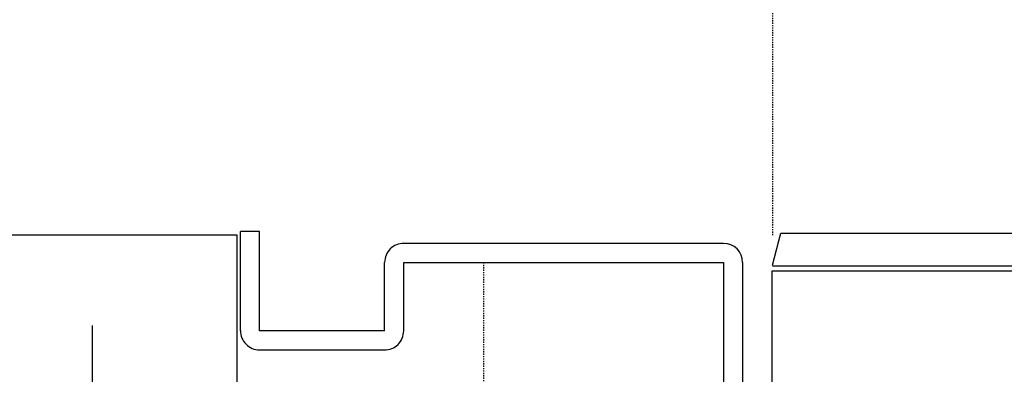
# Model space of a CAD drawing. Header units: millimetres. Extents: x -4577 to 1032787, y -66234 to 201209.
# Tile 113 of 256: x 3700 to 3782, y -8896 to -8866. Entities that reach past the tile are written whole.
import ezdxf

# ---------------------------------------------------------------- set-up
doc = ezdxf.new("R2010")
doc.units = ezdxf.units.MM
for name, pattern in [('510_5_2OG_ELT_1004$0$11-07-22_DS_2OG$0$AUSGEZOGEN', [0]), ('510_5_2OG_ELT_1004$0$11-07-22_DS_2OG$0$PUNKT2_S9', [0.075, 0, -0.075]), ('510_5_2OG_ELT_1004$0$11-07-22_DS_2OG$0$VERDECKT2_S15', [0.025, 0, -0.025])]:
    doc.linetypes.add(name, pattern=pattern)
for name, color, linetype in [('510_5_2OG_ELT_1004$0$11-07-22_DS_2OG$0$EBENE_1', 8, '510_5_2OG_ELT_1004$0$11-07-22_DS_2OG$0$AUSGEZOGEN'), ('510_5_2OG_ELT_1004$0$11-07-22_DS_2OG$0$Schraffur', 8, '510_5_2OG_ELT_1004$0$11-07-22_DS_2OG$0$AUSGEZOGEN'), ('510_5_2OG_ELT_1004$0$11-07-22_DS_2OG$0$STANDARD', 8, '510_5_2OG_ELT_1004$0$11-07-22_DS_2OG$0$AUSGEZOGEN')]:
    doc.layers.add(name, color=color, linetype=linetype)
pattern_1 = [(45, (1895.8, -66891.69), (-70.71068, 70.71068), []), (45, (1860.44, -66856.34), (-70.71068, 70.71068), [])]

# ---------------------------------------------------------------- blocks, each defined once
blk = doc.blocks.new('510_5_2OG_ELT_1004')
at = {"layer": '510_5_2OG_ELT_1004$0$11-07-22_DS_2OG$0$Schraffur', "linetype": 'Continuous'}
h = blk.add_hatch(dxfattribs=at)
h.set_pattern_fill('MUSTER_NA', color=256, scale=10, style=0, pattern_type=2)
h.set_pattern_definition([(0, (1905.797, -66881.692), (20, 20), [10, -10]), (90, (1905.797, -66881.692), (20, 20), [10, -10])])
h.paths.add_polyline_path([(3396.834, -8884.064), (3717.835, -8884.064), (3717.835, -8896.564), (3396.834, -8896.564)], flags=0)
at = {"layer": '510_5_2OG_ELT_1004$0$11-07-22_DS_2OG$0$STANDARD', "linetype": 'Continuous'}
h = blk.add_hatch(dxfattribs=at)
h.set_pattern_fill('SCHRAFFUR_8', color=256, scale=1000, style=0, pattern_type=2)
h.set_pattern_definition(pattern_1)
h.paths.add_polyline_path([(3763.129, -8883.925), (3968.822, -8883.925), (3968.822, -8884.978), (3969.747, -8884.978), (3969.747, -8886.378), (3968.822, -8886.378), (3968.822, -8886.674), (3785.308, -8886.674), (3762.402, -8886.668)], flags=0)
h = blk.add_hatch(dxfattribs=at)
h.set_pattern_fill('SCHRAFFUR_8', color=256, scale=1000, style=0, pattern_type=2)
h.set_pattern_definition(pattern_1)
h.paths.add_polyline_path([(4355.293, -8887.051), (3762.402, -8887.051), (3762.402, -8931.179), (4355.293, -8931.179)], flags=0)
at = {"layer": '510_5_2OG_ELT_1004$0$11-07-22_DS_2OG$0$EBENE_1'}
for p, q in [((3758.364, -8884.776), (3731.749, -8884.773)), ((3731.732, -8886.36), (3758.364, -8886.363)), ((3758.364, -8886.363), (3758.379, -8948.626)), ((3759.965, -8946.567), (3759.979, -8886.363))]:
    blk.add_line(p, q, dxfattribs=at)
at = {"layer": '510_5_2OG_ELT_1004$0$11-07-22_DS_2OG$0$STANDARD', "linetype": '510_5_2OG_ELT_1004$0$11-07-22_DS_2OG$0$VERDECKT2_S15'}
blk.add_line((3762.425, -8269.583), (3762.425, -8884.145), dxfattribs=at)
at = {"layer": '510_5_2OG_ELT_1004$0$11-07-22_DS_2OG$0$STANDARD', "linetype": '510_5_2OG_ELT_1004$0$11-07-22_DS_2OG$0$AUSGEZOGEN'}
for p, q in [((3718.145, -8892.064), (3718.145, -8883.774)), ((3719.732, -8883.774), (3718.145, -8883.774)), ((3719.732, -8892.064), (3719.732, -8883.774)), ((3396.834, -8884.064), (3717.835, -8884.064)), ((3717.835, -8884.064), (3717.835, -8896.564)), ((3730.145, -8892.064), (3730.145, -8886.36)), ((3731.732, -8892.064), (3731.732, -8886.36)), ((4217.299, -8886.674), (3762.425, -8886.674)), ((3730.145, -8892.064), (3719.732, -8892.064)), ((3719.732, -8893.651), (3730.145, -8893.651))]:
    blk.add_line(p, q, dxfattribs=at)
at = {"layer": '510_5_2OG_ELT_1004$0$11-07-22_DS_2OG$0$STANDARD', "linetype": '510_5_2OG_ELT_1004$0$11-07-22_DS_2OG$0$PUNKT2_S9'}
blk.add_line((3738.364, -8886.363), (3738.364, -8909.064), dxfattribs=at)
at = {"layer": '510_5_2OG_ELT_1004$0$11-07-22_DS_2OG$0$STANDARD', "linetype": '510_5_2OG_ELT_1004$0$11-07-22_DS_2OG$0$AUSGEZOGEN'}
for points in [[(3762.425, -8886.583), (3763.129, -8883.925), (3765.359, -8883.925), (4217.299, -8883.925)], [(3762.402, -8931.185), (3762.402, -8887.051), (3785.308, -8887.051), (3785.308, -8931.185), (3762.425, -8931.185)]]:
    blk.add_lwpolyline(points, dxfattribs=at)
at = {"layer": '510_5_2OG_ELT_1004$0$11-07-22_DS_2OG$0$STANDARD', "linetype": '510_5_2OG_ELT_1004$0$11-07-22_DS_2OG$0$VERDECKT2_S15'}
blk.add_arc((3763.129, -8883.925), 614.343, 0, 90.065693, dxfattribs=at)
at = {"layer": '510_5_2OG_ELT_1004$0$11-07-22_DS_2OG$0$STANDARD', "linetype": '510_5_2OG_ELT_1004$0$11-07-22_DS_2OG$0$AUSGEZOGEN'}
for centre, start, end in [((3731.732, -8886.36), 89.36389, 180), ((3758.364, -8886.363), 0, 90), ((3719.732, -8892.064), 179.36389, 270), ((3730.145, -8892.064), 269.36389, 0)]:
    blk.add_arc(centre, 1.587, start, end, dxfattribs=at)

msp = doc.modelspace()

# ---------------------------------------------------------------- block references
msp.add_blockref('510_5_2OG_ELT_1004', (0, -0.05))

doc.saveas('drawing.dxf')
